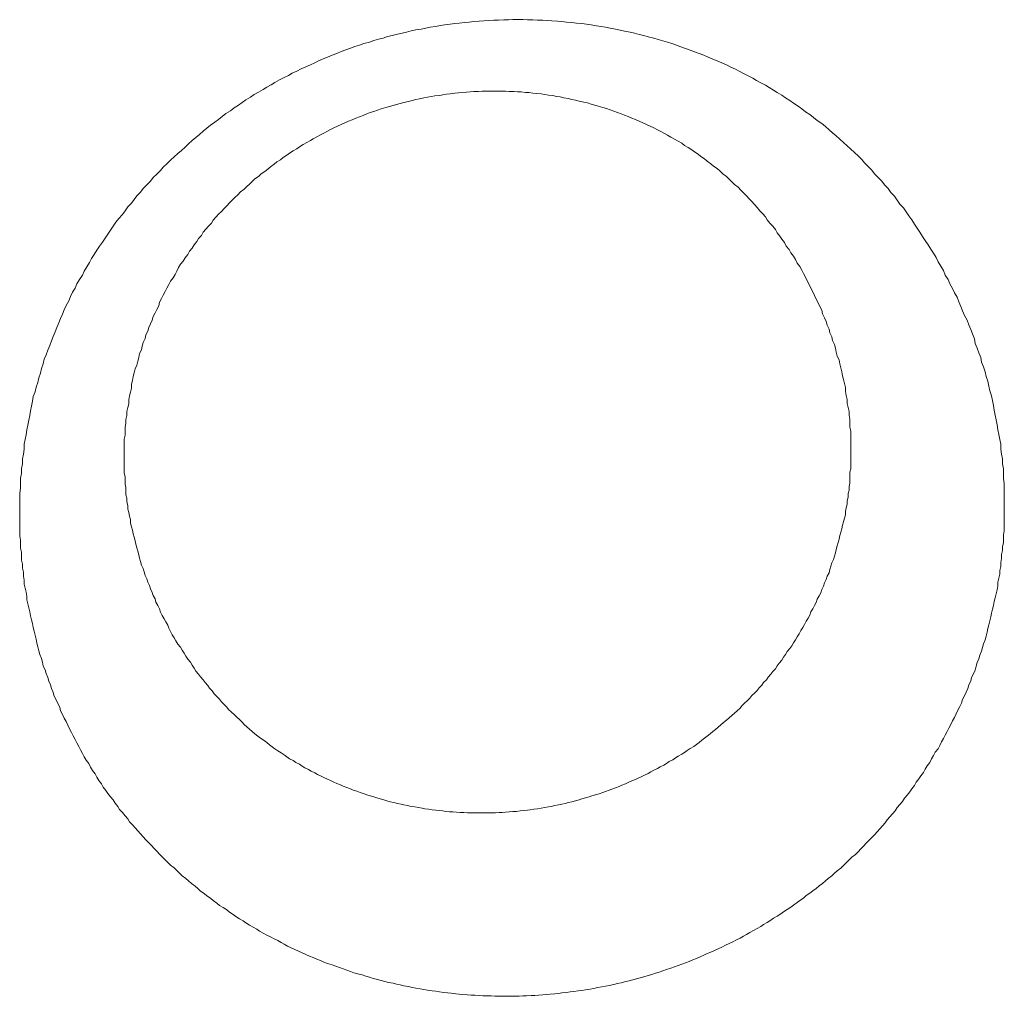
# Model space of a CAD drawing. Header units: millimetres. Extents: x -2274 to 12297, y -16157 to 26321.
# Tile 243 of 256: x -487.48 to -486.4, y -843.06 to -841.98. Entities that reach past the tile are written whole.
import ezdxf

# ---------------------------------------------------------------- set-up
doc = ezdxf.new("R2010")
doc.units = ezdxf.units.MM

msp = doc.modelspace()

# ---------------------------------------------------------------- linework, layer by layer
at = {"color": 253, "lineweight": 13}
for points in [[(-486.3965, -842.5153, 0), (-486.3965, -842.5099, 0), (-486.3965, -842.5046, 0), (-486.3965, -842.4992, 0), (-486.3965, -842.4938, 0), (-486.3975, -842.4884, 0), (-486.3975, -842.483, 0), (-486.3975, -842.4777, 0), (-486.3985, -842.4723, 0), (-486.3985, -842.4669, 0), (-486.3995, -842.4615, 0), (-486.4005, -842.4561, 0), (-486.4005, -842.4508, 0), (-486.4015, -842.4454, 0), (-486.4025, -842.44, 0), (-486.4035, -842.4347, 0), (-486.4045, -842.4293, 0), (-486.4055, -842.424, 0), (-486.4065, -842.4186, 0), (-486.4075, -842.4133, 0), (-486.4085, -842.408, 0), (-486.4095, -842.4027, 0), (-486.4105, -842.3973, 0), (-486.4125, -842.392, 0), (-486.4135, -842.3868, 0), (-486.4145, -842.3815, 0), (-486.4165, -842.3762, 0), (-486.4175, -842.371, 0), (-486.4195, -842.3657, 0), (-486.4215, -842.3605, 0), (-486.4225, -842.3553, 0), (-486.4245, -842.3501, 0), (-486.4265, -842.3449, 0), (-486.4285, -842.3397, 0), (-486.4295, -842.3346, 0), (-486.4315, -842.3294, 0), (-486.4335, -842.3243, 0), (-486.4355, -842.3192, 0), (-486.4375, -842.3141, 0), (-486.4405, -842.3091, 0), (-486.4425, -842.304, 0), (-486.4445, -842.299, 0), (-486.4465, -842.294, 0), (-486.4485, -842.289, 0), (-486.4515, -842.2841, 0), (-486.4535, -842.2792, 0), (-486.4565, -842.2742, 0), (-486.4585, -842.2694, 0), (-486.4615, -842.2645, 0), (-486.4635, -842.2597, 0), (-486.4665, -842.2549, 0), (-486.4695, -842.2501, 0), (-486.4715, -842.2453, 0), (-486.4745, -842.2406, 0), (-486.4775, -842.2359, 0), (-486.4805, -842.2313, 0), (-486.4835, -842.2266, 0), (-486.4865, -842.222, 0), (-486.4895, -842.2175, 0), (-486.4925, -842.2129, 0), (-486.4955, -842.2084, 0), (-486.4985, -842.2039, 0), (-486.5015, -842.1995, 0), (-486.5045, -842.1951, 0), (-486.5075, -842.1907, 0), (-486.5115, -842.1864, 0), (-486.5145, -842.1821, 0), (-486.5175, -842.1778, 0), (-486.5215, -842.1736, 0), (-486.5245, -842.1694, 0), (-486.5285, -842.1652, 0), (-486.5315, -842.1611, 0), (-486.5355, -842.1571, 0), (-486.5395, -842.153, 0), (-486.5425, -842.149, 0), (-486.5465, -842.1451, 0), (-486.5505, -842.1412, 0), (-486.5535, -842.1373, 0), (-486.5575, -842.1335, 0), (-486.5615, -842.1297, 0), (-486.5655, -842.126, 0), (-486.5695, -842.1223, 0), (-486.5735, -842.1187, 0), (-486.5775, -842.1151, 0), (-486.5815, -842.1115, 0), (-486.5855, -842.108, 0), (-486.5895, -842.1046, 0), (-486.5935, -842.1012, 0), (-486.5975, -842.0978, 0), (-486.6025, -842.0945, 0), (-486.6065, -842.0912, 0), (-486.6105, -842.088, 0), (-486.6155, -842.0848, 0), (-486.6195, -842.0816, 0), (-486.6235, -842.0786, 0), (-486.6285, -842.0755, 0), (-486.6325, -842.0725, 0), (-486.6375, -842.0696, 0), (-486.6415, -842.0667, 0), (-486.6465, -842.0638, 0), (-486.6505, -842.061, 0), (-486.6555, -842.0583, 0), (-486.6595, -842.0555, 0), (-486.6645, -842.0529, 0), (-486.6695, -842.0503, 0), (-486.6735, -842.0477, 0), (-486.6785, -842.0452, 0), (-486.6835, -842.0427, 0), (-486.6885, -842.0403, 0), (-486.6925, -842.0379, 0), (-486.6975, -842.0356, 0), (-486.7025, -842.0333, 0), (-486.7075, -842.0311, 0), (-486.7125, -842.0289, 0), (-486.7175, -842.0268, 0), (-486.7225, -842.0247, 0), (-486.7275, -842.0227, 0), (-486.7325, -842.0207, 0), (-486.7375, -842.0188, 0), (-486.7425, -842.0169, 0), (-486.7475, -842.0151, 0), (-486.7525, -842.0133, 0), (-486.7575, -842.0116, 0), (-486.7625, -842.0099, 0), (-486.7675, -842.0083, 0), (-486.7725, -842.0067, 0), (-486.7775, -842.0052, 0), (-486.7825, -842.0038, 0), (-486.7885, -842.0023, 0), (-486.7935, -842.001, 0), (-486.7985, -841.9997, 0), (-486.8035, -841.9984, 0), (-486.8085, -841.9972, 0), (-486.8145, -841.996, 0), (-486.8195, -841.9949, 0), (-486.8245, -841.9939, 0), (-486.8305, -841.9929, 0), (-486.8355, -841.9919, 0), (-486.8405, -841.991, 0), (-486.8455, -841.9902, 0), (-486.8515, -841.9893, 0), (-486.8565, -841.9886, 0), (-486.8615, -841.9879, 0), (-486.8675, -841.9873, 0), (-486.8725, -841.9867, 0), (-486.8785, -841.9861, 0), (-486.8835, -841.9856, 0), (-486.8885, -841.9852, 0), (-486.8945, -841.9848, 0), (-486.8995, -841.9845, 0), (-486.9045, -841.9842, 0), (-486.9105, -841.9839, 0), (-486.9155, -841.9838, 0), (-486.9215, -841.9836, 0), (-486.9265, -841.9835, 0), (-486.9315, -841.9835, 0), (-486.9375, -841.9835, 0), (-486.9425, -841.9836, 0), (-486.9475, -841.9837, 0), (-486.9535, -841.9839, 0), (-486.9585, -841.9841, 0), (-486.9645, -841.9844, 0), (-486.9695, -841.9847, 0), (-486.9745, -841.9851, 0), (-486.9805, -841.9856, 0), (-486.9855, -841.9861, 0), (-486.9905, -841.9866, 0), (-486.9965, -841.9872, 0), (-487.0015, -841.9878, 0), (-487.0065, -841.9885, 0), (-487.0125, -841.9893, 0), (-487.0175, -841.9901, 0), (-487.0225, -841.9909, 0), (-487.0285, -841.9918, 0), (-487.0335, -841.9928, 0), (-487.0385, -841.9938, 0), (-487.0445, -841.9948, 0), (-487.0495, -841.9959, 0), (-487.0545, -841.9971, 0), (-487.0595, -841.9983, 0), (-487.0645, -841.9996, 0), (-487.0705, -842.0009, 0), (-487.0755, -842.0022, 0), (-487.0805, -842.0037, 0), (-487.0855, -842.0051, 0), (-487.0905, -842.0066, 0), (-487.0955, -842.0082, 0), (-487.1015, -842.0098, 0), (-487.1065, -842.0115, 0), (-487.1115, -842.0132, 0), (-487.1165, -842.015, 0), (-487.1215, -842.0168, 0), (-487.1265, -842.0187, 0), (-487.1315, -842.0206, 0), (-487.1365, -842.0226, 0), (-487.1415, -842.0246, 0), (-487.1465, -842.0267, 0), (-487.1515, -842.0288, 0), (-487.1555, -842.0309, 0), (-487.1605, -842.0331, 0), (-487.1655, -842.0354, 0), (-487.1705, -842.0377, 0), (-487.1755, -842.04, 0), (-487.1805, -842.0424, 0), (-487.1845, -842.0449, 0), (-487.1895, -842.0473, 0), (-487.1945, -842.0499, 0), (-487.1995, -842.0525, 0), (-487.2035, -842.0551, 0), (-487.2085, -842.0577, 0), (-487.2125, -842.0605, 0), (-487.2175, -842.0632, 0), (-487.2225, -842.066, 0), (-487.2265, -842.0689, 0), (-487.2315, -842.0718, 0), (-487.2355, -842.0747, 0), (-487.2395, -842.0777, 0), (-487.2445, -842.0807, 0), (-487.2485, -842.0837, 0), (-487.2535, -842.0868, 0), (-487.2575, -842.09, 0), (-487.2615, -842.0932, 0), (-487.2655, -842.0964, 0), (-487.2705, -842.0997, 0), (-487.2745, -842.103, 0), (-487.2785, -842.1063, 0), (-487.2825, -842.1097, 0), (-487.2865, -842.1132, 0), (-487.2905, -842.1166, 0), (-487.2945, -842.1201, 0), (-487.2985, -842.1237, 0), (-487.3025, -842.1273, 0), (-487.3065, -842.1309, 0), (-487.3105, -842.1346, 0), (-487.3145, -842.1383, 0), (-487.3185, -842.142, 0), (-487.3225, -842.1458, 0), (-487.3255, -842.1496, 0), (-487.3295, -842.1534, 0), (-487.3335, -842.1573, 0), (-487.3365, -842.1612, 0), (-487.3405, -842.1652, 0), (-487.3445, -842.1692, 0), (-487.3475, -842.1732, 0), (-487.3515, -842.1772, 0), (-487.3545, -842.1813, 0), (-487.3575, -842.1854, 0), (-487.3615, -842.1896, 0), (-487.3645, -842.1938, 0), (-487.3675, -842.198, 0), (-487.3715, -842.2022, 0), (-487.3745, -842.2065, 0), (-487.3775, -842.2108, 0), (-487.3805, -842.2151, 0), (-487.3835, -842.2195, 0), (-487.3865, -842.2239, 0), (-487.3895, -842.2283, 0), (-487.3925, -842.2328, 0), (-487.3955, -842.2373, 0), (-487.3985, -842.2418, 0), (-487.4015, -842.2463, 0), (-487.4035, -842.2509, 0), (-487.4065, -842.2555, 0), (-487.4095, -842.2601, 0), (-487.4115, -842.2647, 0), (-487.4145, -842.2694, 0), (-487.4175, -842.2741, 0), (-487.4195, -842.2788, 0), (-487.4225, -842.2835, 0), (-487.4245, -842.2883, 0), (-487.4265, -842.2931, 0), (-487.4295, -842.2979, 0), (-487.4315, -842.3027, 0), (-487.4335, -842.3076, 0), (-487.4355, -842.3124, 0), (-487.4375, -842.3173, 0), (-487.4395, -842.3222, 0), (-487.4415, -842.3272, 0), (-487.4435, -842.3321, 0), (-487.4455, -842.3371, 0), (-487.4475, -842.3421, 0), (-487.4495, -842.3471, 0), (-487.4515, -842.3522, 0), (-487.4535, -842.3572, 0), (-487.4545, -842.3623, 0), (-487.4565, -842.3674, 0), (-487.4575, -842.3725, 0), (-487.4595, -842.3776, 0), (-487.4605, -842.3827, 0), (-487.4625, -842.3879, 0), (-487.4635, -842.3931, 0), (-487.4655, -842.3982, 0), (-487.4665, -842.4034, 0), (-487.4675, -842.4087, 0), (-487.4685, -842.4139, 0), (-487.4695, -842.4191, 0), (-487.4705, -842.4244, 0), (-487.4715, -842.4296, 0), (-487.4725, -842.4349, 0), (-487.4735, -842.4402, 0), (-487.4745, -842.4455, 0), (-487.4755, -842.4508, 0), (-487.4755, -842.4561, 0), (-487.4765, -842.4615, 0), (-487.4775, -842.4668, 0), (-487.4775, -842.4722, 0), (-487.4785, -842.4775, 0), (-487.4785, -842.4829, 0), (-487.4795, -842.4882, 0), (-487.4795, -842.4936, 0), (-487.4795, -842.499, 0), (-487.4805, -842.5044, 0), (-487.4805, -842.5098, 0), (-487.4805, -842.5151, 0), (-487.4805, -842.5205, 0), (-487.4805, -842.5259, 0), (-487.4805, -842.5313, 0), (-487.4805, -842.5367, 0), (-487.4805, -842.5421, 0), (-487.4805, -842.5475, 0)], [(-487.3655, -842.467, 0), (-487.3655, -842.4626, 0), (-487.3655, -842.4583, 0), (-487.3655, -842.4539, 0), (-487.3655, -842.4495, 0), (-487.3655, -842.4452, 0), (-487.3645, -842.4408, 0), (-487.3645, -842.4364, 0), (-487.3645, -842.4321, 0), (-487.3635, -842.4278, 0), (-487.3635, -842.4234, 0), (-487.3625, -842.4191, 0), (-487.3625, -842.4148, 0), (-487.3615, -842.4104, 0), (-487.3605, -842.4061, 0), (-487.3605, -842.4018, 0), (-487.3595, -842.3975, 0), (-487.3585, -842.3933, 0), (-487.3575, -842.389, 0), (-487.3575, -842.3847, 0), (-487.3565, -842.3805, 0), (-487.3555, -842.3762, 0), (-487.3545, -842.372, 0), (-487.3535, -842.3678, 0), (-487.3515, -842.3636, 0), (-487.3505, -842.3594, 0), (-487.3495, -842.3552, 0), (-487.3485, -842.351, 0), (-487.3465, -842.3469, 0), (-487.3455, -842.3427, 0), (-487.3445, -842.3386, 0), (-487.3425, -842.3345, 0), (-487.3415, -842.3304, 0), (-487.3395, -842.3263, 0), (-487.3385, -842.3223, 0), (-487.3365, -842.3182, 0), (-487.3345, -842.3142, 0), (-487.3335, -842.3102, 0), (-487.3315, -842.3062, 0), (-487.3295, -842.3023, 0), (-487.3275, -842.2983, 0), (-487.3265, -842.2944, 0), (-487.3245, -842.2905, 0), (-487.3225, -842.2866, 0), (-487.3205, -842.2828, 0), (-487.3185, -842.2789, 0), (-487.3165, -842.2751, 0), (-487.3145, -842.2713, 0), (-487.3115, -842.2676, 0), (-487.3095, -842.2638, 0), (-487.3075, -842.2601, 0), (-487.3055, -842.2564, 0), (-487.3035, -842.2527, 0), (-487.3005, -842.2491, 0), (-487.2985, -842.2455, 0), (-487.2955, -842.2419, 0), (-487.2935, -842.2383, 0), (-487.2905, -842.2348, 0), (-487.2885, -842.2313, 0), (-487.2855, -842.2278, 0), (-487.2835, -842.2243, 0), (-487.2805, -842.2209, 0), (-487.2785, -842.2175, 0), (-487.2755, -842.2141, 0), (-487.2725, -842.2108, 0), (-487.2695, -842.2075, 0), (-487.2675, -842.2042, 0), (-487.2645, -842.201, 0), (-487.2615, -842.1977, 0), (-487.2585, -842.1945, 0), (-487.2555, -842.1914, 0), (-487.2525, -842.1883, 0), (-487.2495, -842.1852, 0), (-487.2465, -842.1821, 0), (-487.2435, -842.1791, 0), (-487.2405, -842.1761, 0), (-487.2375, -842.1731, 0), (-487.2335, -842.1701, 0), (-487.2305, -842.1672, 0), (-487.2275, -842.1644, 0), (-487.2245, -842.1615, 0), (-487.2215, -842.1587, 0), (-487.2175, -842.156, 0), (-487.2145, -842.1532, 0), (-487.2105, -842.1505, 0), (-487.2075, -842.1479, 0), (-487.2045, -842.1453, 0), (-487.2005, -842.1427, 0), (-487.1975, -842.1401, 0), (-487.1935, -842.1376, 0), (-487.1905, -842.1351, 0), (-487.1865, -842.1327, 0), (-487.1835, -842.1303, 0), (-487.1795, -842.1279, 0), (-487.1755, -842.1256, 0), (-487.1725, -842.1233, 0), (-487.1685, -842.121, 0), (-487.1645, -842.1188, 0), (-487.1605, -842.1166, 0), (-487.1575, -842.1145, 0), (-487.1535, -842.1124, 0), (-487.1495, -842.1103, 0), (-487.1455, -842.1083, 0), (-487.1415, -842.1063, 0), (-487.1385, -842.1044, 0), (-487.1345, -842.1025, 0), (-487.1305, -842.1006, 0), (-487.1265, -842.0988, 0), (-487.1225, -842.097, 0), (-487.1185, -842.0953, 0), (-487.1145, -842.0936, 0), (-487.1105, -842.092, 0), (-487.1065, -842.0904, 0), (-487.1025, -842.0888, 0), (-487.0985, -842.0873, 0), (-487.0945, -842.0858, 0), (-487.0905, -842.0844, 0), (-487.0865, -842.083, 0), (-487.0825, -842.0816, 0), (-487.0775, -842.0803, 0), (-487.0735, -842.0791, 0), (-487.0695, -842.0779, 0), (-487.0655, -842.0767, 0), (-487.0615, -842.0756, 0), (-487.0575, -842.0745, 0), (-487.0525, -842.0734, 0), (-487.0485, -842.0724, 0), (-487.0445, -842.0715, 0), (-487.0405, -842.0706, 0), (-487.0355, -842.0697, 0), (-487.0315, -842.0689, 0), (-487.0275, -842.0682, 0), (-487.0235, -842.0674, 0), (-487.0185, -842.0668, 0), (-487.0145, -842.0661, 0), (-487.0105, -842.0655, 0), (-487.0065, -842.065, 0), (-487.0015, -842.0645, 0), (-486.9975, -842.0641, 0), (-486.9935, -842.0637, 0), (-486.9885, -842.0633, 0), (-486.9845, -842.063, 0), (-486.9805, -842.0627, 0), (-486.9755, -842.0625, 0), (-486.9715, -842.0623, 0), (-486.9675, -842.0622, 0), (-486.9625, -842.0621, 0), (-486.9585, -842.0621, 0), (-486.9545, -842.0621, 0), (-486.9495, -842.0621, 0), (-486.9455, -842.0622, 0), (-486.9415, -842.0624, 0), (-486.9365, -842.0626, 0), (-486.9325, -842.0628, 0), (-486.9285, -842.0631, 0), (-486.9235, -842.0635, 0), (-486.9195, -842.0638, 0), (-486.9155, -842.0643, 0), (-486.9115, -842.0648, 0), (-486.9065, -842.0653, 0), (-486.9025, -842.0659, 0), (-486.8985, -842.0665, 0), (-486.8935, -842.0671, 0), (-486.8895, -842.0679, 0), (-486.8855, -842.0686, 0), (-486.8815, -842.0694, 0), (-486.8765, -842.0703, 0), (-486.8725, -842.0712, 0), (-486.8685, -842.0721, 0), (-486.8645, -842.0731, 0), (-486.8595, -842.0742, 0), (-486.8555, -842.0752, 0), (-486.8515, -842.0764, 0), (-486.8475, -842.0775, 0), (-486.8435, -842.0788, 0), (-486.8385, -842.08, 0), (-486.8345, -842.0814, 0), (-486.8305, -842.0827, 0), (-486.8265, -842.0841, 0), (-486.8225, -842.0856, 0), (-486.8185, -842.0871, 0), (-486.8145, -842.0886, 0), (-486.8105, -842.0902, 0), (-486.8065, -842.0919, 0), (-486.8025, -842.0935, 0), (-486.7985, -842.0953, 0), (-486.7945, -842.097, 0), (-486.7905, -842.0989, 0), (-486.7865, -842.1007, 0), (-486.7825, -842.1026, 0), (-486.7785, -842.1046, 0), (-486.7745, -842.1066, 0), (-486.7705, -842.1086, 0), (-486.7675, -842.1107, 0), (-486.7635, -842.1129, 0), (-486.7595, -842.115, 0), (-486.7555, -842.1173, 0), (-486.7515, -842.1195, 0), (-486.7485, -842.1218, 0), (-486.7445, -842.1242, 0), (-486.7405, -842.1266, 0), (-486.7375, -842.1291, 0), (-486.7335, -842.1316, 0), (-486.7305, -842.1341, 0), (-486.7265, -842.1367, 0), (-486.7235, -842.1393, 0), (-486.7195, -842.142, 0), (-486.7165, -842.1447, 0), (-486.7125, -842.1474, 0), (-486.7095, -842.1502, 0), (-486.7065, -842.1531, 0), (-486.7025, -842.156, 0), (-486.6995, -842.1589, 0), (-486.6965, -842.1619, 0), (-486.6935, -842.1649, 0), (-486.6895, -842.1679, 0), (-486.6865, -842.171, 0), (-486.6835, -842.1741, 0), (-486.6805, -842.1773, 0), (-486.6775, -842.1805, 0), (-486.6745, -842.1837, 0), (-486.6715, -842.187, 0), (-486.6685, -842.1903, 0), (-486.6655, -842.1937, 0), (-486.6625, -842.197, 0), (-486.6595, -842.2004, 0), (-486.6575, -842.2039, 0), (-486.6545, -842.2074, 0), (-486.6515, -842.2109, 0), (-486.6485, -842.2144, 0), (-486.6465, -842.218, 0), (-486.6435, -842.2216, 0), (-486.6415, -842.2252, 0), (-486.6385, -842.2289, 0), (-486.6365, -842.2326, 0), (-486.6335, -842.2363, 0), (-486.6315, -842.24, 0), (-486.6285, -842.2438, 0), (-486.6265, -842.2476, 0), (-486.6245, -842.2514, 0), (-486.6215, -842.2553, 0), (-486.6195, -842.2591, 0), (-486.6175, -842.263, 0), (-486.6155, -842.2669, 0), (-486.6135, -842.2709, 0), (-486.6115, -842.2749, 0), (-486.6095, -842.2788, 0), (-486.6075, -842.2829, 0), (-486.6055, -842.2869, 0), (-486.6035, -842.2909, 0), (-486.6015, -842.295, 0), (-486.5995, -842.2991, 0), (-486.5975, -842.3032, 0), (-486.5965, -842.3073, 0), (-486.5945, -842.3115, 0), (-486.5925, -842.3156, 0), (-486.5915, -842.3198, 0), (-486.5895, -842.324, 0), (-486.5885, -842.3282, 0), (-486.5865, -842.3324, 0), (-486.5855, -842.3366, 0), (-486.5835, -842.3409, 0), (-486.5825, -842.3451, 0), (-486.5815, -842.3494, 0), (-486.5805, -842.3537, 0), (-486.5785, -842.358, 0), (-486.5775, -842.3623, 0), (-486.5765, -842.3666, 0), (-486.5755, -842.3709, 0), (-486.5745, -842.3753, 0), (-486.5735, -842.3796, 0), (-486.5725, -842.384, 0), (-486.5715, -842.3883, 0), (-486.5715, -842.3927, 0), (-486.5705, -842.397, 0), (-486.5695, -842.4014, 0), (-486.5695, -842.4058, 0), (-486.5685, -842.4102, 0), (-486.5675, -842.4146, 0), (-486.5675, -842.4189, 0), (-486.5665, -842.4233, 0), (-486.5665, -842.4277, 0), (-486.5665, -842.4321, 0), (-486.5655, -842.4365, 0), (-486.5655, -842.4409, 0), (-486.5655, -842.4453, 0), (-486.5655, -842.4497, 0), (-486.5655, -842.4541, 0)], [(-486.5655, -842.4541, 0), (-486.5655, -842.458, 0), (-486.5655, -842.462, 0), (-486.5655, -842.4659, 0), (-486.5655, -842.4698, 0), (-486.5655, -842.4738, 0), (-486.5655, -842.4777, 0), (-486.5665, -842.4816, 0), (-486.5665, -842.4855, 0), (-486.5665, -842.4895, 0), (-486.5665, -842.4934, 0), (-486.5675, -842.4973, 0), (-486.5675, -842.5012, 0), (-486.5685, -842.5051, 0), (-486.5685, -842.509, 0), (-486.5695, -842.5129, 0), (-486.5695, -842.5167, 0), (-486.5705, -842.5206, 0), (-486.5715, -842.5245, 0), (-486.5715, -842.5283, 0), (-486.5725, -842.5322, 0), (-486.5735, -842.536, 0), (-486.5745, -842.5398, 0), (-486.5755, -842.5437, 0), (-486.5765, -842.5475, 0), (-486.5775, -842.5513, 0), (-486.5785, -842.5551, 0), (-486.5795, -842.5589, 0), (-486.5805, -842.5626, 0), (-486.5815, -842.5664, 0), (-486.5825, -842.5701, 0), (-486.5835, -842.5739, 0), (-486.5845, -842.5776, 0), (-486.5865, -842.5813, 0), (-486.5875, -842.585, 0), (-486.5885, -842.5887, 0), (-486.5895, -842.5924, 0), (-486.5915, -842.596, 0), (-486.5925, -842.5997, 0), (-486.5945, -842.6033, 0), (-486.5955, -842.6069, 0), (-486.5975, -842.6105, 0), (-486.5985, -842.6141, 0), (-486.6005, -842.6177, 0), (-486.6025, -842.6212, 0), (-486.6035, -842.6248, 0), (-486.6055, -842.6283, 0), (-486.6075, -842.6318, 0), (-486.6095, -842.6353, 0), (-486.6105, -842.6387, 0), (-486.6125, -842.6422, 0), (-486.6145, -842.6456, 0), (-486.6165, -842.649, 0), (-486.6185, -842.6524, 0), (-486.6205, -842.6558, 0), (-486.6225, -842.6592, 0), (-486.6245, -842.6625, 0), (-486.6265, -842.6658, 0), (-486.6285, -842.6691, 0), (-486.6305, -842.6724, 0), (-486.6325, -842.6756, 0), (-486.6355, -842.6789, 0), (-486.6375, -842.6821, 0), (-486.6395, -842.6852, 0), (-486.6415, -842.6884, 0), (-486.6445, -842.6916, 0), (-486.6465, -842.6947, 0), (-486.6485, -842.6978, 0), (-486.6515, -842.7008, 0), (-486.6535, -842.7039, 0), (-486.6565, -842.7069, 0), (-486.6585, -842.7099, 0), (-486.6615, -842.7129, 0), (-486.6635, -842.7158, 0), (-486.6665, -842.7188, 0), (-486.6685, -842.7217, 0), (-486.6715, -842.7245, 0), (-486.6745, -842.7274, 0), (-486.6765, -842.7302, 0), (-486.6795, -842.733, 0), (-486.6825, -842.7358, 0), (-486.6855, -842.7385, 0), (-486.6875, -842.7413, 0), (-486.6905, -842.744, 0), (-486.6935, -842.7466, 0), (-486.6965, -842.7493, 0), (-486.6995, -842.7519, 0), (-486.7025, -842.7545, 0), (-486.7055, -842.757, 0), (-486.7085, -842.7596, 0), (-486.7115, -842.7621, 0), (-486.7145, -842.7645, 0), (-486.7175, -842.767, 0), (-486.7205, -842.7694, 0), (-486.7235, -842.7718, 0), (-486.7265, -842.7741, 0), (-486.7295, -842.7765, 0), (-486.7325, -842.7788, 0), (-486.7355, -842.781, 0), (-486.7385, -842.7833, 0), (-486.7425, -842.7855, 0), (-486.7455, -842.7876, 0), (-486.7485, -842.7898, 0), (-486.7515, -842.7919, 0), (-486.7555, -842.794, 0), (-486.7585, -842.796, 0), (-486.7615, -842.7981, 0), (-486.7655, -842.8, 0), (-486.7685, -842.802, 0), (-486.7715, -842.8039, 0), (-486.7755, -842.8058, 0), (-486.7785, -842.8077, 0), (-486.7825, -842.8095, 0), (-486.7855, -842.8113, 0), (-486.7885, -842.813, 0), (-486.7925, -842.8148, 0), (-486.7955, -842.8165, 0), (-486.7995, -842.8181, 0), (-486.8025, -842.8197, 0), (-486.8065, -842.8213, 0), (-486.8105, -842.8229, 0), (-486.8135, -842.8244, 0), (-486.8175, -842.8259, 0), (-486.8205, -842.8274, 0), (-486.8245, -842.8288, 0), (-486.8285, -842.8302, 0), (-486.8315, -842.8315, 0), (-486.8355, -842.8328, 0), (-486.8385, -842.8341, 0), (-486.8425, -842.8354, 0), (-486.8465, -842.8366, 0), (-486.8505, -842.8378, 0), (-486.8535, -842.8389, 0), (-486.8575, -842.84, 0), (-486.8615, -842.8411, 0), (-486.8645, -842.8421, 0), (-486.8685, -842.8431, 0), (-486.8725, -842.8441, 0), (-486.8765, -842.845, 0), (-486.8795, -842.8459, 0), (-486.8835, -842.8468, 0), (-486.8875, -842.8476, 0), (-486.8915, -842.8484, 0), (-486.8955, -842.8492, 0), (-486.8985, -842.8499, 0), (-486.9025, -842.8506, 0), (-486.9065, -842.8512, 0), (-486.9105, -842.8518, 0), (-486.9145, -842.8524, 0), (-486.9185, -842.8529, 0), (-486.9215, -842.8534, 0), (-486.9255, -842.8539, 0), (-486.9295, -842.8543, 0), (-486.9335, -842.8547, 0), (-486.9375, -842.855, 0), (-486.9415, -842.8553, 0), (-486.9455, -842.8556, 0), (-486.9495, -842.8559, 0), (-486.9525, -842.8561, 0), (-486.9565, -842.8562, 0), (-486.9605, -842.8564, 0), (-486.9645, -842.8565, 0), (-486.9685, -842.8565, 0), (-486.9725, -842.8565, 0), (-486.9765, -842.8565, 0), (-486.9805, -842.8565, 0), (-486.9835, -842.8564, 0), (-486.9875, -842.8562, 0), (-486.9915, -842.8561, 0), (-486.9955, -842.8559, 0), (-486.9995, -842.8556, 0), (-487.0035, -842.8554, 0), (-487.0075, -842.8551, 0), (-487.0115, -842.8547, 0), (-487.0145, -842.8543, 0), (-487.0185, -842.8539, 0), (-487.0225, -842.8534, 0), (-487.0265, -842.8529, 0), (-487.0305, -842.8524, 0), (-487.0345, -842.8518, 0), (-487.0375, -842.8512, 0), (-487.0415, -842.8506, 0), (-487.0455, -842.8499, 0), (-487.0495, -842.8492, 0), (-487.0535, -842.8484, 0), (-487.0575, -842.8476, 0), (-487.0605, -842.8468, 0), (-487.0645, -842.8459, 0), (-487.0685, -842.845, 0), (-487.0725, -842.8441, 0), (-487.0765, -842.8431, 0), (-487.0795, -842.8421, 0), (-487.0835, -842.841, 0), (-487.0875, -842.8399, 0), (-487.0905, -842.8388, 0), (-487.0945, -842.8377, 0), (-487.0985, -842.8365, 0), (-487.1025, -842.8352, 0), (-487.1055, -842.834, 0), (-487.1095, -842.8326, 0), (-487.1135, -842.8313, 0), (-487.1165, -842.8299, 0), (-487.1205, -842.8285, 0), (-487.1245, -842.8271, 0), (-487.1275, -842.8256, 0), (-487.1315, -842.824, 0), (-487.1345, -842.8225, 0), (-487.1385, -842.8209, 0), (-487.1415, -842.8193, 0), (-487.1455, -842.8176, 0), (-487.1485, -842.8159, 0), (-487.1525, -842.8141, 0), (-487.1555, -842.8124, 0), (-487.1595, -842.8105, 0), (-487.1625, -842.8087, 0), (-487.1665, -842.8068, 0), (-487.1695, -842.8049, 0), (-487.1725, -842.8029, 0), (-487.1765, -842.801, 0), (-487.1795, -842.7989, 0), (-487.1835, -842.7969, 0), (-487.1865, -842.7948, 0), (-487.1895, -842.7926, 0), (-487.1925, -842.7905, 0), (-487.1965, -842.7883, 0), (-487.1995, -842.786, 0), (-487.2025, -842.7838, 0), (-487.2055, -842.7814, 0), (-487.2085, -842.7791, 0), (-487.2115, -842.7767, 0), (-487.2155, -842.7743, 0), (-487.2185, -842.7719, 0), (-487.2215, -842.7694, 0), (-487.2245, -842.7669, 0), (-487.2275, -842.7643, 0), (-487.2305, -842.7617, 0), (-487.2335, -842.7591, 0), (-487.2355, -842.7565, 0), (-487.2385, -842.7538, 0), (-487.2415, -842.7511, 0), (-487.2445, -842.7483, 0), (-487.2475, -842.7455, 0), (-487.2505, -842.7427, 0), (-487.2525, -842.7399, 0), (-487.2555, -842.737, 0), (-487.2585, -842.7341, 0), (-487.2605, -842.7312, 0), (-487.2635, -842.7282, 0), (-487.2665, -842.7253, 0), (-487.2685, -842.7222, 0), (-487.2715, -842.7192, 0), (-487.2735, -842.7161, 0), (-487.2765, -842.713, 0), (-487.2785, -842.7099, 0), (-487.2815, -842.7068, 0), (-487.2835, -842.7036, 0), (-487.2865, -842.7004, 0), (-487.2885, -842.6972, 0), (-487.2905, -842.694, 0), (-487.2925, -842.6907, 0), (-487.2955, -842.6874, 0), (-487.2975, -842.6841, 0), (-487.2995, -842.6807, 0), (-487.3015, -842.6774, 0), (-487.3035, -842.674, 0), (-487.3065, -842.6706, 0), (-487.3085, -842.6672, 0), (-487.3105, -842.6637, 0), (-487.3125, -842.6603, 0), (-487.3145, -842.6568, 0), (-487.3165, -842.6533, 0), (-487.3175, -842.6498, 0), (-487.3195, -842.6463, 0), (-487.3215, -842.6427, 0), (-487.3235, -842.6391, 0), (-487.3255, -842.6355, 0), (-487.3265, -842.6319, 0), (-487.3285, -842.6283, 0), (-487.3305, -842.6247, 0), (-487.3315, -842.621, 0), (-487.3335, -842.6173, 0), (-487.3345, -842.6137, 0), (-487.3365, -842.61, 0), (-487.3375, -842.6063, 0), (-487.3395, -842.6025, 0), (-487.3405, -842.5988, 0), (-487.3425, -842.595, 0), (-487.3435, -842.5913, 0), (-487.3445, -842.5875, 0), (-487.3465, -842.5837, 0), (-487.3475, -842.5799, 0), (-487.3485, -842.5761, 0), (-487.3495, -842.5723, 0), (-487.3505, -842.5685, 0), (-487.3515, -842.5647, 0), (-487.3525, -842.5608, 0), (-487.3535, -842.557, 0), (-487.3545, -842.5531, 0), (-487.3555, -842.5492, 0), (-487.3565, -842.5454, 0), (-487.3575, -842.5415, 0), (-487.3585, -842.5376, 0), (-487.3585, -842.5337, 0), (-487.3595, -842.5298, 0), (-487.3605, -842.5259, 0), (-487.3615, -842.522, 0), (-487.3615, -842.5181, 0), (-487.3625, -842.5142, 0), (-487.3625, -842.5102, 0), (-487.3635, -842.5063, 0), (-487.3635, -842.5024, 0), (-487.3635, -842.4985, 0), (-487.3645, -842.4945, 0), (-487.3645, -842.4906, 0), (-487.3645, -842.4867, 0), (-487.3655, -842.4827, 0), (-487.3655, -842.4788, 0), (-487.3655, -842.4749, 0), (-487.3655, -842.4709, 0), (-487.3655, -842.467, 0)], [(-487.4805, -842.5475, 0), (-487.4805, -842.5519, 0), (-487.4795, -842.5563, 0), (-487.4795, -842.5607, 0), (-487.4795, -842.5651, 0), (-487.4785, -842.5695, 0), (-487.4785, -842.5739, 0), (-487.4785, -842.5783, 0), (-487.4775, -842.5827, 0), (-487.4775, -842.5871, 0), (-487.4765, -842.5915, 0), (-487.4765, -842.5959, 0), (-487.4755, -842.6003, 0), (-487.4755, -842.6047, 0), (-487.4745, -842.609, 0), (-487.4735, -842.6134, 0), (-487.4725, -842.6178, 0), (-487.4725, -842.6221, 0), (-487.4715, -842.6265, 0), (-487.4705, -842.6308, 0), (-487.4695, -842.6351, 0), (-487.4685, -842.6394, 0), (-487.4675, -842.6438, 0), (-487.4665, -842.6481, 0), (-487.4655, -842.6524, 0), (-487.4645, -842.6566, 0), (-487.4635, -842.6609, 0), (-487.4625, -842.6652, 0), (-487.4615, -842.6695, 0), (-487.4605, -842.6737, 0), (-487.4595, -842.6779, 0), (-487.4585, -842.6822, 0), (-487.4565, -842.6864, 0), (-487.4555, -842.6906, 0), (-487.4545, -842.6948, 0), (-487.4525, -842.699, 0), (-487.4515, -842.7031, 0), (-487.4495, -842.7073, 0), (-487.4485, -842.7114, 0), (-487.4465, -842.7155, 0), (-487.4455, -842.7197, 0), (-487.4435, -842.7238, 0), (-487.4425, -842.7278, 0), (-487.4405, -842.7319, 0), (-487.4385, -842.736, 0), (-487.4365, -842.74, 0), (-487.4355, -842.744, 0), (-487.4335, -842.748, 0), (-487.4315, -842.752, 0), (-487.4295, -842.756, 0), (-487.4275, -842.7599, 0), (-487.4255, -842.7639, 0), (-487.4235, -842.7678, 0), (-487.4215, -842.7717, 0), (-487.4195, -842.7756, 0), (-487.4175, -842.7794, 0), (-487.4155, -842.7833, 0), (-487.4135, -842.7871, 0), (-487.4115, -842.7909, 0), (-487.4095, -842.7947, 0), (-487.4075, -842.7985, 0), (-487.4045, -842.8022, 0), (-487.4025, -842.806, 0), (-487.4005, -842.8097, 0), (-487.3975, -842.8134, 0), (-487.3955, -842.8171, 0), (-487.3935, -842.8207, 0), (-487.3905, -842.8244, 0), (-487.3885, -842.828, 0), (-487.3855, -842.8316, 0), (-487.3835, -842.8351, 0), (-487.3805, -842.8387, 0), (-487.3775, -842.8422, 0), (-487.3755, -842.8457, 0), (-487.3725, -842.8492, 0), (-487.3705, -842.8527, 0), (-487.3675, -842.8561, 0), (-487.3645, -842.8595, 0), (-487.3615, -842.8629, 0), (-487.3595, -842.8663, 0), (-487.3565, -842.8696, 0), (-487.3535, -842.873, 0), (-487.3505, -842.8763, 0), (-487.3475, -842.8795, 0), (-487.3445, -842.8828, 0), (-487.3415, -842.886, 0), (-487.3385, -842.8892, 0), (-487.3355, -842.8924, 0), (-487.3325, -842.8955, 0), (-487.3295, -842.8987, 0), (-487.3265, -842.9018, 0), (-487.3235, -842.9048, 0), (-487.3205, -842.9079, 0), (-487.3175, -842.9109, 0), (-487.3145, -842.9139, 0), (-487.3105, -842.9169, 0), (-487.3075, -842.9198, 0), (-487.3045, -842.9228, 0), (-487.3015, -842.9256, 0), (-487.2975, -842.9285, 0), (-487.2945, -842.9313, 0), (-487.2915, -842.9342, 0), (-487.2875, -842.9369, 0), (-487.2845, -842.9397, 0), (-487.2815, -842.9424, 0), (-487.2775, -842.9451, 0), (-487.2745, -842.9478, 0), (-487.2705, -842.9504, 0), (-487.2675, -842.953, 0), (-487.2635, -842.9556, 0), (-487.2605, -842.9582, 0), (-487.2565, -842.9607, 0), (-487.2525, -842.9632, 0), (-487.2495, -842.9657, 0), (-487.2455, -842.9681, 0), (-487.2425, -842.9705, 0), (-487.2385, -842.9729, 0), (-487.2345, -842.9752, 0), (-487.2315, -842.9775, 0), (-487.2275, -842.9798, 0), (-487.2235, -842.9821, 0), (-487.2195, -842.9843, 0), (-487.2165, -842.9865, 0), (-487.2125, -842.9887, 0), (-487.2085, -842.9908, 0), (-487.2045, -842.9929, 0), (-487.2005, -842.995, 0), (-487.1965, -842.997, 0), (-487.1925, -842.999, 0), (-487.1895, -843.001, 0), (-487.1855, -843.0029, 0), (-487.1815, -843.0048, 0), (-487.1775, -843.0067, 0), (-487.1735, -843.0086, 0), (-487.1695, -843.0104, 0), (-487.1655, -843.0121, 0), (-487.1615, -843.0139, 0), (-487.1575, -843.0156, 0), (-487.1535, -843.0173, 0), (-487.1495, -843.0189, 0), (-487.1455, -843.0205, 0), (-487.1415, -843.0221, 0), (-487.1365, -843.0237, 0), (-487.1325, -843.0252, 0), (-487.1285, -843.0267, 0), (-487.1245, -843.0281, 0), (-487.1205, -843.0295, 0), (-487.1165, -843.0309, 0), (-487.1125, -843.0323, 0), (-487.1085, -843.0336, 0), (-487.1035, -843.0348, 0), (-487.0995, -843.0361, 0), (-487.0955, -843.0373, 0), (-487.0915, -843.0385, 0), (-487.0865, -843.0396, 0), (-487.0825, -843.0407, 0), (-487.0785, -843.0418, 0), (-487.0745, -843.0429, 0), (-487.0695, -843.0439, 0), (-487.0655, -843.0448, 0), (-487.0615, -843.0458, 0), (-487.0575, -843.0467, 0), (-487.0525, -843.0476, 0), (-487.0485, -843.0484, 0), (-487.0445, -843.0492, 0), (-487.0395, -843.05, 0), (-487.0355, -843.0507, 0), (-487.0315, -843.0514, 0), (-487.0265, -843.0521, 0), (-487.0225, -843.0527, 0), (-487.0185, -843.0533, 0), (-487.0135, -843.0539, 0), (-487.0095, -843.0544, 0), (-487.0055, -843.0549, 0), (-487.0005, -843.0554, 0), (-486.9965, -843.0558, 0), (-486.9925, -843.0562, 0), (-486.9875, -843.0565, 0), (-486.9835, -843.0569, 0), (-486.9795, -843.0571, 0), (-486.9745, -843.0574, 0), (-486.9705, -843.0576, 0), (-486.9655, -843.0578, 0), (-486.9615, -843.0579, 0), (-486.9575, -843.058, 0), (-486.9525, -843.0581, 0), (-486.9485, -843.0582, 0), (-486.9445, -843.0582, 0), (-486.9395, -843.0581, 0), (-486.9355, -843.0581, 0), (-486.9305, -843.058, 0), (-486.9265, -843.0578, 0), (-486.9225, -843.0577, 0), (-486.9175, -843.0575, 0), (-486.9135, -843.0572, 0), (-486.9095, -843.057, 0), (-486.9045, -843.0567, 0), (-486.9005, -843.0563, 0), (-486.8965, -843.0559, 0), (-486.8915, -843.0555, 0), (-486.8875, -843.0551, 0), (-486.8835, -843.0546, 0), (-486.8785, -843.0541, 0), (-486.8745, -843.0535, 0), (-486.8705, -843.053, 0), (-486.8655, -843.0523, 0), (-486.8615, -843.0517, 0), (-486.8575, -843.051, 0), (-486.8525, -843.0503, 0), (-486.8485, -843.0495, 0), (-486.8445, -843.0487, 0), (-486.8395, -843.0479, 0), (-486.8355, -843.0471, 0), (-486.8315, -843.0462, 0), (-486.8265, -843.0453, 0), (-486.8225, -843.0443, 0), (-486.8185, -843.0433, 0), (-486.8145, -843.0423, 0), (-486.8095, -843.0412, 0), (-486.8055, -843.0401, 0), (-486.8015, -843.039, 0), (-486.7975, -843.0379, 0), (-486.7935, -843.0367, 0), (-486.7885, -843.0354, 0), (-486.7845, -843.0342, 0), (-486.7805, -843.0329, 0), (-486.7765, -843.0316, 0), (-486.7725, -843.0302, 0), (-486.7685, -843.0288, 0), (-486.7635, -843.0274, 0), (-486.7595, -843.0259, 0), (-486.7555, -843.0244, 0), (-486.7515, -843.0229, 0), (-486.7475, -843.0214, 0), (-486.7435, -843.0198, 0), (-486.7395, -843.0182, 0), (-486.7355, -843.0165, 0), (-486.7315, -843.0148, 0), (-486.7275, -843.0131, 0), (-486.7235, -843.0113, 0), (-486.7195, -843.0096, 0), (-486.7155, -843.0078, 0), (-486.7115, -843.0059, 0), (-486.7075, -843.004, 0), (-486.7035, -843.0021, 0), (-486.6995, -843.0002, 0), (-486.6955, -842.9982, 0), (-486.6915, -842.9962, 0), (-486.6875, -842.9942, 0), (-486.6835, -842.9922, 0), (-486.6805, -842.9901, 0), (-486.6765, -842.9879, 0), (-486.6725, -842.9858, 0), (-486.6685, -842.9836, 0), (-486.6645, -842.9814, 0), (-486.6615, -842.9792, 0), (-486.6575, -842.9769, 0), (-486.6535, -842.9746, 0), (-486.6505, -842.9723, 0), (-486.6465, -842.9699, 0), (-486.6425, -842.9676, 0), (-486.6395, -842.9652, 0), (-486.6355, -842.9627, 0), (-486.6315, -842.9602, 0), (-486.6285, -842.9578, 0), (-486.6245, -842.9552, 0), (-486.6215, -842.9527, 0), (-486.6175, -842.9501, 0), (-486.6145, -842.9475, 0), (-486.6105, -842.9449, 0), (-486.6075, -842.9422, 0), (-486.6035, -842.9395, 0), (-486.6005, -842.9368, 0), (-486.5965, -842.9341, 0), (-486.5935, -842.9313, 0), (-486.5905, -842.9285, 0), (-486.5865, -842.9257, 0), (-486.5835, -842.9229, 0), (-486.5805, -842.92, 0), (-486.5765, -842.9171, 0), (-486.5735, -842.9142, 0), (-486.5705, -842.9112, 0), (-486.5675, -842.9082, 0), (-486.5645, -842.9053, 0), (-486.5605, -842.9022, 0), (-486.5575, -842.8992, 0), (-486.5545, -842.8961, 0), (-486.5515, -842.893, 0), (-486.5485, -842.8899, 0), (-486.5455, -842.8868, 0), (-486.5425, -842.8836, 0), (-486.5395, -842.8804, 0), (-486.5365, -842.8772, 0), (-486.5335, -842.8739, 0), (-486.5305, -842.8707, 0), (-486.5275, -842.8674, 0), (-486.5255, -842.8641, 0), (-486.5225, -842.8608, 0), (-486.5195, -842.8574, 0), (-486.5165, -842.854, 0), (-486.5145, -842.8506, 0), (-486.5115, -842.8472, 0), (-486.5085, -842.8438, 0), (-486.5065, -842.8403, 0), (-486.5035, -842.8368, 0), (-486.5005, -842.8333, 0), (-486.4985, -842.8298, 0), (-486.4955, -842.8263, 0), (-486.4935, -842.8227, 0), (-486.4905, -842.8191, 0), (-486.4885, -842.8155, 0), (-486.4855, -842.8119, 0), (-486.4835, -842.8082, 0), (-486.4815, -842.8045, 0), (-486.4785, -842.8009, 0), (-486.4765, -842.7971, 0), (-486.4745, -842.7934, 0), (-486.4725, -842.7897, 0), (-486.4695, -842.7859, 0), (-486.4675, -842.7821, 0), (-486.4655, -842.7783, 0), (-486.4635, -842.7745, 0), (-486.4615, -842.7707, 0), (-486.4595, -842.7669, 0), (-486.4575, -842.763, 0), (-486.4555, -842.7591, 0), (-486.4535, -842.7552, 0), (-486.4515, -842.7513, 0), (-486.4495, -842.7474, 0), (-486.4475, -842.7434, 0), (-486.4455, -842.7395, 0), (-486.4435, -842.7355, 0), (-486.4425, -842.7315, 0), (-486.4405, -842.7275, 0), (-486.4385, -842.7235, 0), (-486.4365, -842.7195, 0), (-486.4355, -842.7154, 0), (-486.4335, -842.7114, 0), (-486.4325, -842.7073, 0), (-486.4305, -842.7033, 0), (-486.4285, -842.6992, 0), (-486.4275, -842.6951, 0), (-486.4265, -842.691, 0), (-486.4245, -842.6868, 0), (-486.4235, -842.6827, 0), (-486.4215, -842.6786, 0), (-486.4205, -842.6744, 0), (-486.4195, -842.6702, 0), (-486.4175, -842.6661, 0), (-486.4165, -842.6619, 0), (-486.4155, -842.6577, 0), (-486.4145, -842.6535, 0), (-486.4135, -842.6493, 0), (-486.4125, -842.6451, 0), (-486.4115, -842.6408, 0), (-486.4105, -842.6366, 0), (-486.4095, -842.6323, 0), (-486.4085, -842.6281, 0), (-486.4075, -842.6238, 0), (-486.4065, -842.6196, 0), (-486.4055, -842.6153, 0), (-486.4045, -842.611, 0), (-486.4035, -842.6067, 0), (-486.4035, -842.6024, 0), (-486.4025, -842.5981, 0), (-486.4015, -842.5938, 0), (-486.4015, -842.5895, 0), (-486.4005, -842.5851, 0), (-486.4005, -842.5808, 0), (-486.3995, -842.5765, 0), (-486.3995, -842.5721, 0), (-486.3985, -842.5678, 0), (-486.3985, -842.5634, 0), (-486.3975, -842.5591, 0), (-486.3975, -842.5547, 0), (-486.3975, -842.5504, 0), (-486.3965, -842.546, 0), (-486.3965, -842.5416, 0), (-486.3965, -842.5372, 0), (-486.3965, -842.5329, 0), (-486.3965, -842.5285, 0), (-486.3965, -842.5241, 0), (-486.3965, -842.5197, 0), (-486.3965, -842.5153, 0)]]:
    msp.add_polyline3d(points, dxfattribs=at)

doc.saveas('drawing.dxf')
